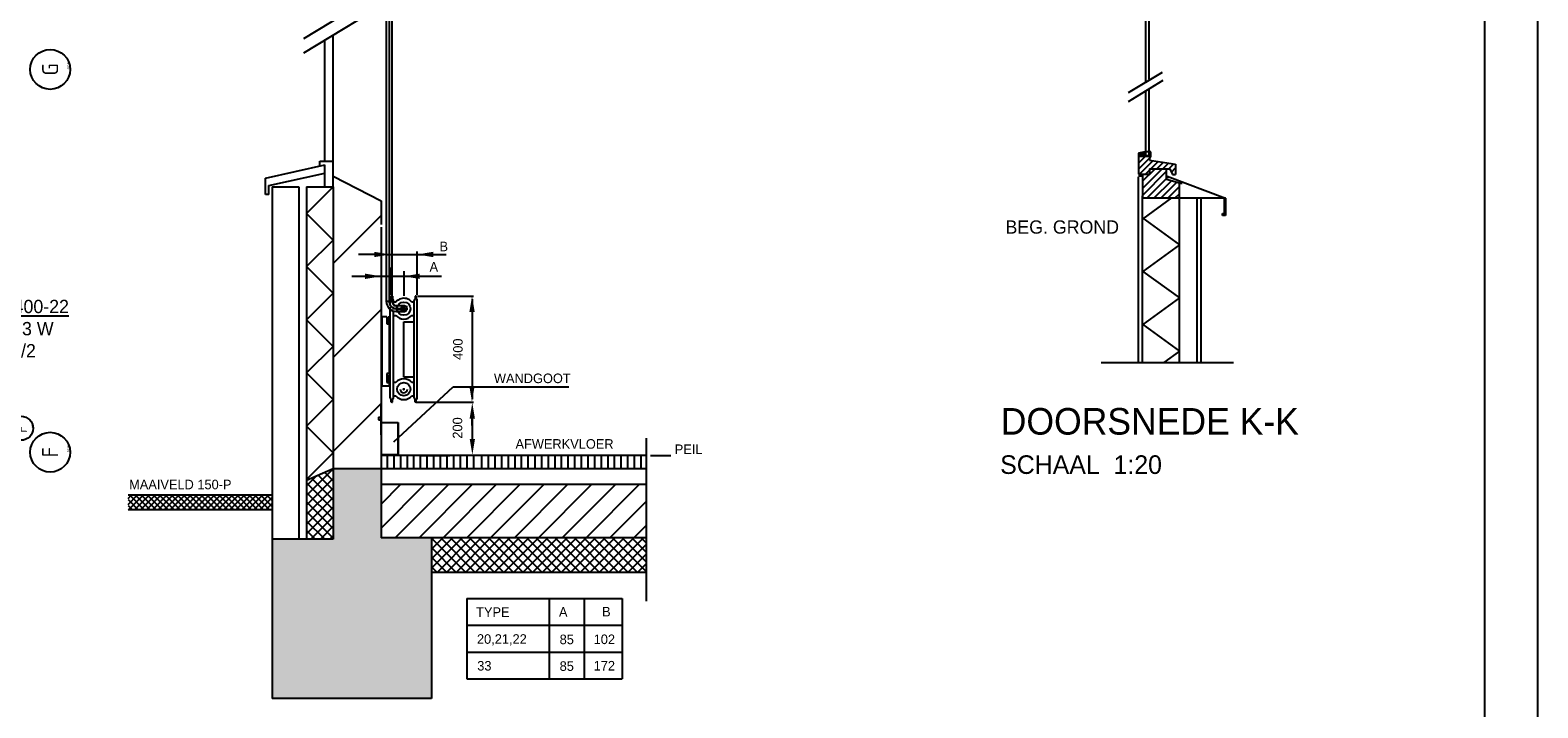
# Model space of a CAD drawing. Extents: x -866131 to -691536, y 173952 to 258052.
# Tile 158 of 160: x -719908 to -691536, y 212014 to 224759. Entities that reach past the tile are written whole.
import ezdxf
from ezdxf.enums import TextEntityAlignment as Align

# ---------------------------------------------------------------- set-up
doc = ezdxf.new("R2010")
doc.units = 0
doc.header["$LTSCALE"] = 100
for name, pattern in [('2322107', [2000, 1000, 1000]), ('CENTER2', [11.25, 7.5, -1.25, 1.25, -1.25]), ('CENTER4', [5, 3.125, -0.625, 0.625, -0.625]), ('DASHDOT', [9, 6, -1.5, 0, -1.5]), ('HIDDEN2', [4.7625, 3.175, -1.5875]), ('HIDDEN4', [0.9375, 0.625, -0.3125])]:
    doc.linetypes.add(name, pattern=pattern)
doc.layers.get('0').update_dxf_attribs({"linetype": 'CONTINUOUS'})
doc.layers.get('DEFPOINTS').update_dxf_attribs({"linetype": 'CONTINUOUS'})
for name, color, linetype in [('00KAD025', 2, 'CONTINUOUS'), ('00KAD070', 5, 'CONTINUOUS'), ('AL$7----_STRAMIEN', 1, 'DASHDOT'), ('ALN-----_BLOCKNAAM', 2, 'CONTINUOUS'), ('BL$4----', 7, 'CONTINUOUS'), ('WI561---', 1, 'CONTINUOUS'), ('WL561---', 4, 'CONTINUOUS'), ('WL561---_AANVOER', 4, 'CONTINUOUS'), ('WL561---_HARTLIJN', 7, 'CONTINUOUS'), ('WL570---', 3, 'CONTINUOUS'), ('WL570---_HARTLIJN', 7, 'CONTINUOUS'), ('WL570---_RETOUR', 3, 'CONTINUOUS'), ('WL570---_TOEVOER', 3, 'CONTINUOUS'), ('WM5233--', 1, 'CONTINUOUS')]:
    doc.layers.add(name, color=color, linetype=linetype)
doc.styles.add('BURO-018', font='BUROFONT.shx', dxfattribs={"height": 180})
doc.styles.add('BURO-025', font='BUROFONT.shx', dxfattribs={"height": 250})
doc.styles.add('BURO-035', font='BUROFONT.shx', dxfattribs={"height": 350})
doc.styles.add('BURO-050', font='BUROFONT.shx', dxfattribs={"height": 500})
doc.styles.get("Standard").update_dxf_attribs({"font": 'ISOCP'})

# ---------------------------------------------------------------- blocks, each defined once
blk = doc.blocks.new('1010')
at = {"layer": 'AL$7----_STRAMIEN', "color": 7, "linetype": 'CONTINUOUS'}
blk.add_circle((0, 750), 750, dxfattribs=at)
at = {"layer": 'ALN-----_BLOCKNAAM', "linetype": 'CONTINUOUS'}
blk.add_text('1010', height=100, dxfattribs=at).set_placement((0, 0))
blk = doc.blocks.new('CVRINFO2')
at = {"color": 0, "linetype": 'CONTINUOUS', "style": 'BURO-025'}
for tag, p in [('CV_TEXT125', (0, 0)), ('CV_TEXT225', (0, -4.17)), ('CV_TEXT325', (0, -8.33)), ('CV_TEXT425', (0, -12.5))]:
    blk.add_attdef(tag, p, '', height=2.5, dxfattribs=at)
blk = doc.blocks.new('TR-L-15')
at = {"color": 0, "linetype": 'CONTINUOUS'}
for p, q in [((-0.5, 10.65), (0.5, 10.65)), ((-0.5, -10.65), (0.5, -10.65))]:
    blk.add_line(p, q, dxfattribs=at)
at = {"layer": 'WL561---_HARTLIJN', "linetype": 'CENTER2'}
blk.add_line((-0.5, 0), (0.5, 0), dxfattribs=at)
blk = doc.blocks.new('TR-B3HSI--1-155A1B0')
at = {"color": 0, "linetype": 'CONTINUOUS'}
for p, q in [((0, 10.7), (-27.5, 10.7)), ((-27.5, 10.7), (-27.5, -10.7)), ((-27.5, -10.7), (0, -10.7))]:
    blk.add_line(p, q, dxfattribs=at)
at = {"color": 1, "linetype": 'HIDDEN4'}
blk.add_ellipse((0, 0), major_axis=(0, 10.7), ratio=1, start_param=0, end_param=3.141593, dxfattribs=at)
at = {"color": 0, "linetype": 'CONTINUOUS'}
blk.add_ellipse((0, 0), major_axis=(0, 10.7), ratio=1, start_param=3.141593, end_param=6.283185, dxfattribs=at)
at = {"layer": 'WL561---_HARTLIJN', "linetype": 'CENTER4'}
for p, q in [((-27.5, 0), (0, 0)), ((0, 14.9), (0, -14.9))]:
    blk.add_line(p, q, dxfattribs=at)
blk = doc.blocks.new('TR-B3--1-155A1B')
at = {"color": 0, "linetype": 'CONTINUOUS'}
for p, q in [((-27.5, -10.65), (-27.5, 10.65)), ((-10.65, -27.5), (10.65, -27.5))]:
    blk.add_line(p, q, dxfattribs=at)
for radius in [38.15, 16.85]:
    blk.add_arc((-27.5, -27.5), radius, 0, 90, dxfattribs=at)
at = {"layer": 'WL561---_HARTLIJN', "linetype": 'CENTER4'}
blk.add_arc((-27.5, -27.5), 27.5, 0, 90, dxfattribs=at)
blk = doc.blocks.new('TR-LUZ')
at = {"color": 0, "linetype": 'HIDDEN2'}
for centre, radius, start, end in [((0, 0), 0.5, 90, 270), ((0, 0), 0.4, 90, 270), ((0.09, 0), 0.411, 103.2521, 256.7479), ((0, 0), 0.5, 270, 90)]:
    blk.add_arc(centre, radius, start, end, dxfattribs=at)
at = {"layer": 'WL570---_HARTLIJN', "linetype": 'CENTER4'}
for p, q in [((-0.7, 0), (0.7, 0)), ((0, 0.7), (0, -0.7))]:
    blk.add_line(p, q, dxfattribs=at)

msp = doc.modelspace()

# ---------------------------------------------------------------- hatches: boundary and pattern name
at = {"layer": 'BL$4----', "linetype": 'CONTINUOUS'}
h = msp.add_hatch(dxfattribs=at)
h.set_pattern_fill('ANSI31', color=8, scale=5, style=0)
h.set_pattern_definition([(45, (-719838.625, 214019.651), (-11.22532, 11.22532), [])])
h.paths.add_polyline_path([(-699049.508, 222446.794), (-699049.508, 222388.06), (-698923.981, 222388.06), (-698923.981, 222469.377)])
h = msp.add_hatch(dxfattribs=at)
h.set_pattern_fill('ANSI31', color=8, scale=25, style=0)
h.set_pattern_definition([(45, (-735382.84, 205793.195), (-56.1266, 56.1266), [])])
h.paths.add_polyline_path([(-698461.553, 222153.06), (-698410.918, 222042.867), (-698354.508, 222042.867), (-698354.508, 222241.542), (-698842.255, 222311.661), (-698842.255, 222388.06), (-699049.508, 222388.06), (-699049.508, 222053.06), (-698843.948, 222053.06), (-698843.948, 222153.06)])
h = msp.add_hatch(dxfattribs=at)
h.set_pattern_fill('VUIL', color=8, scale=50, style=0)
h.set_pattern_definition([(45, (-720781.9, 208492.8), (-883.88, 883.88), [])])
h.paths.add_polyline_path([(-713305.099, 221680.841), (-714205.099, 222016.165), (-714205.099, 216511.165), (-713305.099, 216511.165)])
h = msp.add_hatch(dxfattribs=at)
h.set_pattern_fill('VUIL', color=8, scale=3.75, style=0)
h.set_pattern_definition([(45, (-735382.84, 205793.19), (-66.29126, 66.29126), [])])
h.paths.add_polyline_path([(-698521.535, 222153.06), (-698843.948, 222153.06), (-698843.948, 222053.06), (-698974.508, 222053.06), (-698974.508, 221603.06), (-698279.508, 221603.06), (-698279.508, 221884.678), (-698521.535, 221952.853)])
h = msp.add_hatch(dxfattribs=at)
h.set_pattern_fill('ANSI31', color=8, scale=100, style=0)
h.set_pattern_definition([(45, (-720781.85, 202977.74), (-224.5064, 224.5064), [])])
h.paths.add_polyline_path([(-713305.099, 216211.165), (-713305.099, 215212.758), (-711755.099, 215212.758), (-711755.099, 215211.165), (-708310.065, 215211.165), (-708310.065, 216211.165)])
at = {"layer": 'WL570---'}
h = msp.add_hatch(dxfattribs=at)
h.set_pattern_fill('GESTORT', color=8, scale=6, style=0)
h.set_pattern_definition([(17, (-720781.85, 202977.745), (30.94495, 95.79313), [0, -97.92, -55.44, 0, -80.64]), (48, (-720781.85, 202977.745), (-22.0987, 97.4062), [0, -96.96, 0, -98.88, 0, -79.68]), (71, (-720781.85, 202977.745), (-57.4939, 80.7157), [0, -96, 0, -57.6, -78.96])])
h.paths.add_polyline_path([(-712355.099, 215212.758), (-713305.099, 215212.758), (-713305.099, 216511.165), (-714205.099, 216511.165), (-714205.099, 215186.165), (-715355.099, 215186.165), (-715355.099, 212186.165), (-712355.099, 212186.165)])
at = {"layer": 'WL570---', "linetype": 'CONTINUOUS'}
h = msp.add_hatch(dxfattribs=at)
h.set_pattern_fill('ANSI37', color=8, scale=40, style=0)
h.set_pattern_definition([(45, (-720781.85, 208492.76), (-89.8026, 89.8026), []), (135, (-720781.85, 208492.76), (-89.8026, -89.8026), [])])
h.paths.add_polyline_path([(-714705.099, 215186.165), (-714205.099, 215186.165), (-714205.099, 216511.165), (-714705.099, 216291.386)])
at = {"layer": 'WL570---'}
h = msp.add_hatch(dxfattribs=at)
h.set_pattern_fill('ANSI37', color=8, scale=25, style=0)
h.set_pattern_definition([(45, (-719424.73, 204267.01), (-56.1266, 56.1266), []), (135, (-719424.73, 204267.01), (-56.1266, -56.1266), [])])
h.paths.add_polyline_path([(-715355.099, 215736.94), (-715355.099, 216011.165), (-718065.858, 216011.165), (-718065.858, 215736.94)])
at = {"layer": 'WL570---', "linetype": 'CONTINUOUS'}
h = msp.add_hatch(dxfattribs=at)
h.set_pattern_fill('ANSI37', color=8, scale=40, style=0)
h.set_pattern_definition([(45, (-720781.85, 202977.74), (-89.8026, 89.8026), []), (135, (-720781.85, 202977.74), (-89.8026, -89.8026), [])])
h.paths.add_polyline_path([(-708310.065, 214561.165), (-708310.065, 215211.165), (-712355.099, 215211.165), (-712355.099, 214561.165)])

# ---------------------------------------------------------------- linework, layer by layer
at = {"color": 1, "linetype": 'BYBLOCK'}
for p, q in [((-713432.523, 220540.406), (-713732.523, 220540.406)), ((-713192.176, 220540.406), (-712077.941, 220540.406)), ((-712622.523, 219777.045), (-712622.523, 220594.819)), ((-713132.523, 219777.045), (-713132.523, 220294.986)), ((-712877.523, 220226.689), (-712877.523, 219763.118)), ((-713853.635, 220129.771), (-712164.845, 220129.771)), ((-712610.636, 219757.045), (-711568.097, 219757.045)), ((-711588.097, 219697.045), (-711588.097, 217821.165)), ((-713305.099, 217150.202), (-713305.099, 217696.615)), ((-712644.642, 217761.165), (-711568.097, 217761.165)), ((-712542.523, 217761.165), (-712010.426, 217761.165)), ((-711588.405, 217322.043), (-711588.405, 217622.043)), ((-711588.405, 217455.314), (-711588.405, 217028.31)), ((-712542.523, 216761.165), (-712010.426, 216761.165))]:
    msp.add_line(p, q, dxfattribs=at)
for points in [[(-713432.523, 220590.406), (-713432.523, 220490.406), (-713132.523, 220540.406)], [(-712322.523, 220590.406), (-712322.523, 220490.406), (-712622.523, 220540.406)], [(-713605.099, 220179.771), (-713605.099, 220079.771), (-713305.099, 220129.771)], [(-712577.523, 220179.771), (-712577.523, 220079.771), (-712877.523, 220129.771)], [(-711642.252, 219459.499), (-711542.252, 219459.499), (-711592.252, 219759.499)], [(-711644.042, 218068.832), (-711544.042, 218068.832), (-711594.042, 217768.832)], [(-711638.405, 217455.314), (-711538.405, 217455.314), (-711588.405, 217755.314)], [(-711636.867, 217072.043), (-711536.867, 217072.043), (-711586.867, 216772.043)]]:
    msp.add_solid(points, dxfattribs=at)
at = {"layer": '00KAD025', "linetype": 'CONTINUOUS'}
msp.add_line((-691536.071, 173951.691), (-691536.071, 258051.691), dxfattribs=at)
at = {"layer": '00KAD070', "linetype": 'CONTINUOUS'}
msp.add_line((-692536.071, 174951.691), (-692536.071, 257051.691), dxfattribs=at)
at = {"layer": 'BL$4----', "color": 8, "linetype": 'CONTINUOUS'}
for p, q in [((-714756.41, 224602.425), (-712535.244, 225951.489)), ((-714756.41, 224333.739), (-712535.244, 225682.802)), ((-698914.051, 223792.859), (-698914.051, 225208.34)), ((-698849.513, 223835.448), (-698849.513, 225208.34)), ((-714367.291, 224563.399), (-714367.291, 222297.509)), ((-714205.099, 222016.165), (-714208.215, 224645.205)), ((-699241.204, 223588.281), (-698597.65, 223967.309)), ((-699241.204, 223415.995), (-698586.158, 223817.995)), ((-698914.051, 222402.392), (-698914.051, 223617.549)), ((-698849.513, 222402.392), (-698849.513, 223656.59)), ((-698923.981, 222469.377), (-699049.508, 222446.794)), ((-699049.508, 222446.794), (-699049.508, 222053.06)), ((-698923.981, 222388.06), (-698923.981, 222469.377)), ((-698824.118, 222469.258), (-698923.981, 222469.377)), ((-698819.611, 222469.258), (-698824.118, 222469.258)), ((-698824.118, 222469.258), (-698824.118, 222392.695)), ((-698819.611, 222368.89), (-698819.611, 222469.258)), ((-715481.165, 221978.552), (-714365.464, 222226.349)), ((-714455.44, 222207.583), (-714455.44, 222297.509)), ((-714455.44, 222297.509), (-714212.505, 222297.509)), ((-714365.464, 222072.694), (-714365.464, 222226.349)), ((-699049.508, 222388.06), (-698842.255, 222388.06)), ((-698918.747, 222388.06), (-698918.747, 222392.695)), ((-698918.747, 222392.695), (-698838.924, 222392.695)), ((-698842.255, 222388.06), (-698842.255, 222311.661)), ((-698842.255, 222311.661), (-698354.508, 222241.542)), ((-698824.118, 222392.695), (-698838.924, 222392.695)), ((-698838.924, 222392.695), (-698838.924, 222368.89)), ((-698838.924, 222368.89), (-698833.774, 222368.89)), ((-698833.774, 222375.324), (-698833.774, 222392.695)), ((-698833.774, 222368.89), (-698833.774, 222375.324)), ((-698833.774, 222375.324), (-698824.761, 222375.324)), ((-698824.761, 222375.324), (-698824.118, 222392.695)), ((-698824.761, 222375.324), (-698824.761, 222368.89)), ((-698824.761, 222368.89), (-698819.611, 222368.89)), ((-698354.508, 222241.542), (-698354.508, 222042.867)), ((-715481.165, 221668.025), (-715481.165, 221978.552)), ((-715418.182, 221838.885), (-714365.464, 222072.694)), ((-714365.464, 221811.907), (-714365.464, 222072.694)), ((-714205.099, 222016.165), (-713305.099, 221547.906)), ((-714205.099, 221811.165), (-714205.099, 222016.165)), ((-698974.508, 222013.574), (-699050.215, 222013.574)), ((-699049.968, 218507.569), (-699050.215, 222000.885)), ((-699049.508, 222053.06), (-698842.255, 222053.06)), ((-699049.508, 222053.06), (-698843.948, 222053.06)), ((-698974.508, 222053.06), (-698974.508, 221603.06)), ((-698843.948, 222153.06), (-698461.553, 222153.06)), ((-698843.948, 222153.06), (-698843.948, 222053.06)), ((-698521.535, 221952.853), (-698521.535, 222153.06)), ((-698279.508, 221884.678), (-698521.535, 221952.853)), ((-698513.302, 221991.92), (-698513.302, 222016.303)), ((-698513.302, 222016.303), (-697415.467, 221601.794)), ((-698488.906, 221983.793), (-698513.302, 221991.92)), ((-698461.553, 222153.06), (-698410.918, 222042.867)), ((-698410.918, 222042.867), (-698354.508, 222042.867)), ((-698279.508, 221884.678), (-698230.215, 221884.678)), ((-698279.508, 221603.06), (-698279.508, 221884.678)), ((-715418.182, 221668.025), (-715481.165, 221668.025)), ((-715418.182, 221668.025), (-715418.182, 221838.885)), ((-715355.099, 221813.035), (-715355.099, 215186.165)), ((-715355.099, 221813.035), (-714855.099, 221812.222)), ((-714855.099, 221813.035), (-714855.099, 215186.165)), ((-714705.099, 221813.035), (-714705.099, 215186.165)), ((-714705.099, 221811.978), (-714205.099, 221811.165)), ((-714205.099, 221811.165), (-714705.099, 221311.165)), ((-714205.099, 221813.035), (-714205.099, 216511.165)), ((-698975.215, 218507.569), (-698975.215, 221641.872)), ((-698974.508, 221603.06), (-698279.508, 221603.06)), ((-698432.482, 221603.06), (-698971.354, 221213.216)), ((-698280.215, 218507.569), (-698280.215, 221594.657)), ((-697415.467, 221601.794), (-698270.103, 221601.794)), ((-697949.056, 218507.569), (-697948.631, 221601.794)), ((-697873.775, 218507.569), (-697873.775, 221601.794)), ((-697431.732, 221288.881), (-697431.732, 221601.794)), ((-697415.467, 221601.794), (-697415.467, 221272.626)), ((-714705.099, 221311.165), (-714205.099, 220811.165)), ((-713305.099, 221547.906), (-713305.099, 221106.165)), ((-697468.326, 221309.2), (-697447.996, 221309.2)), ((-697468.326, 221272.626), (-697468.326, 221309.2)), ((-697447.996, 221309.2), (-697447.996, 221288.881)), ((-713305.099, 221056.165), (-713305.099, 216511.165)), ((-698971.354, 221222.022), (-698280.215, 220722.022)), ((-697415.467, 221272.626), (-697468.326, 221272.626)), ((-697447.996, 221288.881), (-697431.732, 221288.881)), ((-714205.099, 220811.165), (-714705.099, 220311.165)), ((-698280.215, 220722.022), (-698971.354, 220222.022)), ((-714705.099, 220311.165), (-714205.099, 219811.165)), ((-698971.354, 220222.022), (-698280.215, 219722.022)), ((-714205.099, 219811.165), (-714705.099, 219311.165)), ((-698280.215, 219722.022), (-698971.354, 219222.022)), ((-714705.099, 219311.165), (-714205.099, 218811.165)), ((-698971.354, 219222.022), (-698280.215, 218722.022)), ((-714205.099, 218811.165), (-714705.099, 218311.165)), ((-699752.743, 218507.569), (-697261.184, 218507.569)), ((-698280.215, 218722.022), (-698576.65, 218507.569)), ((-714705.099, 218311.165), (-714205.099, 217811.165)), ((-714205.099, 217811.165), (-714705.099, 217311.165)), ((-713355.099, 217479.402), (-713305.099, 217479.402)), ((-713355.099, 217479.402), (-713355.099, 217429.402)), ((-713355.099, 217429.402), (-713305.099, 217429.402)), ((-713305.099, 217379.402), (-712980.099, 217379.402)), ((-712980.099, 217379.402), (-712980.099, 216779.402)), ((-714705.099, 217311.165), (-714205.099, 216811.165)), ((-708310.065, 214018.83), (-708310.065, 217086.859)), ((-714205.099, 216811.165), (-714705.099, 216311.165)), ((-713305.099, 216779.402), (-712980.099, 216779.402)), ((-714205.099, 216511.165), (-714705.099, 216291.386)), ((-708310.065, 216511.165), (-714205.099, 216511.165)), ((-714205.099, 216511.165), (-714205.099, 215186.165)), ((-708310.065, 216761.165), (-713305.099, 216761.165)), ((-713305.099, 216511.165), (-713305.099, 215212.758)), ((-708310.065, 216211.165), (-713305.099, 216211.165)), ((-714205.099, 215186.165), (-715355.099, 215186.165)), ((-715355.099, 215186.165), (-715355.099, 212186.165)), ((-712355.099, 215212.758), (-713305.099, 215212.758)), ((-712355.099, 215212.758), (-712355.099, 212186.165)), ((-708310.065, 215211.165), (-712355.099, 215211.165)), ((-708310.065, 214561.165), (-712355.099, 214561.165)), ((-711692.145, 214070.044), (-708770.555, 214070.044)), ((-711692.145, 214070.044), (-711692.145, 212559.861)), ((-710138.558, 214070.044), (-710138.558, 212559.861)), ((-709480.547, 214070.044), (-709480.547, 212559.861)), ((-708770.555, 214070.044), (-708770.555, 212559.861)), ((-711692.145, 213570.044), (-708770.555, 213570.044)), ((-711692.145, 213059.861), (-708770.555, 213059.861)), ((-711692.145, 212559.861), (-708770.555, 212559.861)), ((-712355.099, 212186.165), (-715355.099, 212186.165))]:
    msp.add_line(p, q, dxfattribs=at)
at = {"layer": 'BL$4----'}
msp.add_line((-715355.099, 215736.375), (-715355.099, 215736.375), dxfattribs=at)
at = {"layer": 'DEFPOINTS', "color": 0, "linetype": 'BYBLOCK'}
for p in [(-713305.099, 220067.421), (-713132.523, 219677.045), (-712630.636, 219757.045), (-712622.523, 219677.045), (-713305.099, 219521.008), (-712664.642, 217761.165), (-712642.523, 217761.165), (-711594.042, 217768.832), (-712642.523, 216761.165), (-712110.426, 216761.165)]:
    msp.add_point(p, dxfattribs=at)
at = {"layer": 'WL561---'}
msp.add_line((-713132.523, 219677.045), (-713132.523, 219661.6), dxfattribs=at)
at = {"layer": 'WL561---', "linetype": '2322107'}
msp.add_line((-712824.273, 219574.579), (-712824.273, 219521.909), dxfattribs=at)
at = {"layer": 'WL561---', "color": 1}
for p, q in [((-713063.431, 217018.014), (-711948.058, 218051.27)), ((-711948.058, 218051.27), (-709772.555, 218051.27))]:
    msp.add_line(p, q, dxfattribs=at)
at = {"layer": 'WL561---', "color": 3}
for p, q in [((-713305.464, 217376.034), (-713305.464, 216777.076)), ((-712980.099, 217376.034), (-713305.464, 217376.034)), ((-712980.099, 216779.402), (-712980.099, 217376.034)), ((-713305.099, 216779.402), (-712980.099, 216779.402))]:
    msp.add_line(p, q, dxfattribs=at)
at = {"layer": 'WL570---'}
for p, q in [((-698914.051, 222402.392), (-698849.513, 222402.392)), ((-713112.523, 219757.045), (-713112.523, 219705.33)), ((-713112.523, 219757.045), (-713092.523, 219757.045)), ((-713102.523, 219757.045), (-713112.523, 219757.045)), ((-713092.523, 219757.045), (-713092.523, 219705.33)), ((-713072.523, 219597.479), (-713072.523, 219677.045)), ((-713027.773, 219645.662), (-713071.898, 219645.662)), ((-712682.352, 219645.662), (-712727.272, 219645.662)), ((-712682.523, 217841.165), (-712682.523, 219677.045)), ((-712652.523, 219757.045), (-712662.523, 219757.045)), ((-712662.523, 219757.045), (-712642.523, 219757.045)), ((-712662.523, 219757.045), (-712662.523, 219705.33)), ((-712642.523, 219757.045), (-712642.523, 219705.33)), ((-712622.523, 217841.165), (-712622.523, 219677.045)), ((-713199.246, 219367.472), (-713291.195, 219367.472)), ((-713291.195, 219367.472), (-713291.195, 218068.997)), ((-713199.246, 219367.472), (-713199.246, 219235.018)), ((-713132.523, 219359.105), (-713172.523, 219359.105)), ((-713172.523, 219259.105), (-713172.523, 219359.105)), ((-713132.523, 217841.554), (-713132.523, 219510.459)), ((-713072.523, 217841.554), (-713072.523, 219482.978)), ((-713071.898, 219395.126), (-713026.746, 219395.126)), ((-712728.3, 219395.126), (-712682.352, 219395.126)), ((-713199.246, 219235.018), (-713172.311, 219235.018)), ((-713132.523, 219259.105), (-713172.523, 219259.105)), ((-713172.311, 219235.018), (-713172.311, 219259.105)), ((-713152.523, 219259.105), (-713152.523, 218299.698)), ((-712875.74, 219270.88), (-712682.523, 219270.88)), ((-712875.74, 218231.143), (-712875.74, 219270.88)), ((-713152.523, 218299.698), (-713199.246, 218299.698)), ((-713199.246, 218299.698), (-713199.246, 218135.018)), ((-713132.523, 218259.105), (-713172.523, 218259.105)), ((-713172.523, 218259.105), (-713172.523, 218159.105)), ((-712682.523, 218231.143), (-712875.74, 218231.143)), ((-713291.195, 218068.997), (-713152.523, 218068.997)), ((-713199.246, 218135.018), (-713172.437, 218135.018)), ((-713132.523, 218159.105), (-713172.523, 218159.105)), ((-713172.437, 218135.018), (-713172.437, 218159.105)), ((-713152.523, 218159.105), (-713152.523, 218068.997)), ((-713027.773, 218131.005), (-713071.898, 218131.005)), ((-712682.352, 218131.005), (-712727.272, 218131.005)), ((-713112.523, 217761.165), (-713112.523, 217812.88)), ((-713092.523, 217761.165), (-713112.523, 217761.165)), ((-713102.523, 217761.165), (-713092.523, 217761.165)), ((-713092.523, 217761.165), (-713092.523, 217812.88)), ((-713071.898, 217880.469), (-713026.746, 217880.469)), ((-712728.3, 217880.469), (-712682.352, 217880.469)), ((-712662.523, 217761.165), (-712662.523, 217812.88)), ((-712642.523, 217761.165), (-712662.523, 217761.165)), ((-712652.523, 217761.165), (-712642.523, 217761.165)), ((-712642.523, 217761.165), (-712642.523, 217812.88))]:
    msp.add_line(p, q, dxfattribs=at)
at = {"layer": 'WL570---', "color": 1}
for p, q in [((-713132.523, 219583.739), (-713132.523, 219643.28)), ((-713132.523, 219510.459), (-713132.523, 219553.969)), ((-713072.523, 219503.589), (-713072.523, 219553.969))]:
    msp.add_line(p, q, dxfattribs=at)
at = {"layer": 'WL570---', "color": 8, "linetype": 'CONTINUOUS'}
for p, q in [((-713185.369, 216511.165), (-713185.369, 216761.165)), ((-713060.369, 216511.165), (-713060.369, 216761.165)), ((-712935.369, 216511.165), (-712935.369, 216761.165)), ((-712810.369, 216511.165), (-712810.369, 216761.165)), ((-712685.369, 216511.165), (-712685.369, 216761.165)), ((-712560.369, 216511.165), (-712560.369, 216761.165)), ((-712435.369, 216511.165), (-712435.369, 216761.165)), ((-712310.369, 216511.165), (-712310.369, 216761.165)), ((-712185.369, 216511.165), (-712185.369, 216761.165)), ((-712060.369, 216511.165), (-712060.369, 216761.165)), ((-711935.369, 216511.165), (-711935.369, 216761.165)), ((-711810.369, 216511.165), (-711810.369, 216761.165)), ((-711685.369, 216511.165), (-711685.369, 216761.165)), ((-711560.369, 216511.165), (-711560.369, 216761.165)), ((-711408.967, 216511.165), (-711408.967, 216761.165)), ((-711283.967, 216511.165), (-711283.967, 216761.165)), ((-711158.967, 216511.165), (-711158.967, 216761.165)), ((-711033.967, 216511.165), (-711033.967, 216761.165)), ((-710908.967, 216511.165), (-710908.967, 216761.165)), ((-710783.967, 216511.165), (-710783.967, 216761.165)), ((-710658.967, 216511.165), (-710658.967, 216761.165)), ((-710533.967, 216511.165), (-710533.967, 216761.165)), ((-710405.968, 216511.165), (-710405.968, 216761.165)), ((-710280.968, 216511.165), (-710280.968, 216761.165)), ((-710155.968, 216511.165), (-710155.968, 216761.165)), ((-710030.968, 216511.165), (-710030.968, 216761.165)), ((-709908.967, 216511.165), (-709908.967, 216761.165)), ((-709783.967, 216511.165), (-709783.967, 216761.165)), ((-709658.967, 216511.165), (-709658.967, 216761.165)), ((-709533.967, 216511.165), (-709533.967, 216761.165)), ((-709408.967, 216511.165), (-709408.967, 216761.165)), ((-709283.967, 216511.165), (-709283.967, 216761.165)), ((-709158.967, 216511.165), (-709158.967, 216761.165)), ((-709033.967, 216511.165), (-709033.967, 216761.165)), ((-708908.967, 216511.165), (-708908.967, 216761.165)), ((-708783.967, 216511.165), (-708783.967, 216761.165)), ((-708658.967, 216511.165), (-708658.967, 216761.165)), ((-708533.967, 216511.165), (-708533.967, 216761.165)), ((-708408.967, 216511.165), (-708408.967, 216761.165)), ((-714587.501, 215199.331), (-714587.501, 215199.331)), ((-714568.186, 215182.099), (-714568.186, 215182.099)), ((-712405.406, 215214.151), (-712405.406, 215214.151)), ((-711852.675, 215178.779), (-711852.675, 215178.779)), ((-711763.352, 215179.038), (-711763.352, 215179.038))]:
    msp.add_line(p, q, dxfattribs=at)
at = {"layer": 'WL570---', "color": 8}
for p, q in [((-715355.099, 216011.165), (-718065.858, 216011.165)), ((-715355.099, 215736.375), (-718065.858, 215736.375))]:
    msp.add_line(p, q, dxfattribs=at)
at = {"layer": 'WL570---', "const_width": 23.75}
for points in [[(-712890.648, 219521.008, 1), (-712864.398, 219521.008, 1)], [(-712890.648, 218006.351, 1), (-712864.398, 218006.351, 1)]]:
    msp.add_lwpolyline(points, format="xyb", close=True, dxfattribs=at)
at = {"layer": 'WL570---'}
for centre in [(-712877.523, 219521.008), (-712877.523, 218006.351)]:
    msp.add_circle(centre, 125, dxfattribs=at)
for centre, radius, start, end in [((-713102.523, 219677.045), 30, 109.4712206, 180), ((-713102.523, 219677.045), 30, 0, 70.5287794), ((-712877.523, 219521.008), 195.228, 106.6083165, 140.3194702), ((-712877.523, 219521.008), 195.228, 39.6805298, 75.3293102), ((-712652.523, 219677.045), 30, 109.4712206, 180), ((-712652.523, 219677.045), 30, 0, 70.5287794), ((-712877.523, 219521.008), 195.228, 220.1503747, 319.8496253), ((-712877.523, 218006.351), 195.228, 39.6805298, 140.3194702), ((-712877.523, 218006.351), 67.25, 180, 0), ((-713102.523, 217841.165), 30, 180, 250.5287794), ((-713102.523, 217841.165), 30, 289.4712206, 0), ((-712877.523, 218006.351), 195.228, 220.1503747, 319.8496253), ((-712652.523, 217841.165), 30, 180, 250.5287794), ((-712652.523, 217841.165), 30, 289.4712206, 0)]:
    msp.add_arc(centre, radius, start, end, dxfattribs=at)
at = {"layer": 'WL570---', "color": 1}
msp.add_arc((-712877.523, 219521.008), 195.228, 75.3293102, 106.6083165, dxfattribs=at)
at = {"layer": 'WL570---'}
msp.add_point((-712877.523, 219521.008), dxfattribs=at)
at = {"layer": 'WM5233--'}
msp.add_line((-708236.456, 216761.165), (-707852.961, 216761.165), dxfattribs=at)

# ---------------------------------------------------------------- block references
at = {"layer": 'AL$7----_STRAMIEN'}
ref = msp.add_blockref('1010', (-719157.232, 224021.228), dxfattribs=dict(at, xscale=0.5, yscale=0.5, zscale=0.5, rotation=90))
ref.add_attrib('STR-NAAM', 'G', dxfattribs={"color": 3, "linetype": 'CONTINUOUS', "height": 300, "rotation": 90}).set_placement((-719532.232, 224021.228), align=Align.MIDDLE)
ref = msp.add_blockref('1010', (-719851.201, 217271.228), dxfattribs=dict(at, xscale=0.3, yscale=0.3, zscale=0.3, rotation=90))
ref.add_attrib('STR-NAAM', "F'", dxfattribs={"color": 3, "linetype": 'CONTINUOUS', "height": 180, "rotation": 90}).set_placement((-720076.201, 217271.228), align=Align.MIDDLE)
ref = msp.add_blockref('1010', (-719157.232, 216821.228), dxfattribs=dict(at, xscale=0.5, yscale=0.5, zscale=0.5, rotation=90))
ref.add_attrib('STR-NAAM', 'F', dxfattribs={"color": 3, "linetype": 'CONTINUOUS', "height": 300, "rotation": 90}).set_placement((-719532.232, 216821.228), align=Align.MIDDLE)
at = {"layer": 'WI561---'}
ref = msp.add_blockref('CVRINFO2', (-721074.342, 219437.337, 120), dxfattribs=dict(at, xscale=100, yscale=100, zscale=100))
ref.add_attrib('CV_TEXT125', '%%u2240-400-22', (-721074.342, 219437.337, 120), dxfattribs={"layer": '0', "color": 2, "linetype": 'CONTINUOUS', "height": 250, "style": 'BURO-025'})
ref.add_attrib('CV_TEXT225', 'Q=4173 W', (-721074.342, 219020.671, 120), dxfattribs={"layer": '0', "color": 2, "linetype": 'CONTINUOUS', "height": 250, "style": 'BURO-025'})
ref.add_attrib('CV_TEXT325', 'ThV=1/2', (-721074.342, 218604.004, 120), dxfattribs={"layer": '0', "color": 2, "linetype": 'CONTINUOUS', "height": 250, "style": 'BURO-025'})
at = {"layer": 'WL561---_AANVOER', "linetype": '2322107', "yscale": 5, "zscale": 5}
for name, p, xscale, rotation in [('TR-L-15', (-713152.523, 222467.706), 5618.274640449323, 270), ('TR-B3--1-155A1B', (-713152.523, 219521.008), 5, 180), ('TR-L-15', (-712952.456, 219521.008), 150.2849526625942, 180)]:
    msp.add_blockref(name, p, dxfattribs=dict(at, xscale=xscale, rotation=rotation))
at = {"layer": 'WL561---_AANVOER', "linetype": '2322107', "xscale": 5, "yscale": 5, "zscale": 5}
msp.add_blockref('TR-B3HSI--1-155A1B0', (-712877.523, 219521.008), dxfattribs=at)
at = {"layer": 'WL561---_AANVOER', "color": 1, "linetype": '2322107', "xscale": 106.5, "yscale": 106.5, "zscale": 106.5}
msp.add_blockref('TR-LUZ', (-712877.523, 219521.008), dxfattribs=at)

# ---------------------------------------------------------------- texts
at = {"color": 1, "linetype": 'BYBLOCK', "char_height": 180, "attachment_point": 5, "rotation": 90, "style": 'BURO-018'}
for s, insert in [('\\A1;400', (-711858.215, 218759.105)), ('200', (-711865.787, 217277.089))]:
    msp.add_mtext(s, dxfattribs=dict(at, insert=insert))
at = {"layer": 'BL$4----', "color": 1, "style": 'BURO-018'}
for s, p in [('B', (-712205.25, 220600.682)), ('A', (-712392.531, 220217.824)), ('TYPE', (-711515.462, 213723.464)), ('A', (-709957.494, 213727.469)), ('B', (-709145.073, 213732.22)), ('20,21,22', (-711499.984, 213217.659)), ('85', (-709943.945, 213210.362)), ('102', (-709303.969, 213212.697)), ('33', (-711494.728, 212714.481)), ('85', (-709943.945, 212708.644)), ('172', (-709303.969, 212715.065))]:
    msp.add_text(s, height=180, dxfattribs=at).set_placement(p)
at = {"layer": 'WL561---', "color": 2, "style": 'BURO-025'}
msp.add_text('BEG. GROND', height=250, dxfattribs=at).set_placement((-701553.781, 220931.86))
at = {"layer": 'WL561---', "color": 1, "style": 'BURO-018'}
msp.add_text('WANDGOOT', height=180, dxfattribs=at).set_placement((-711180.951, 218120.635))
at = {"layer": 'WL570---', "color": 1, "linetype": 'CONTINUOUS', "style": 'BURO-018'}
for s, p in [('AFWERKVLOER', (-710775.083, 216887.377)), ('MAAIVELD 150-P', (-718045.934, 216123.904))]:
    msp.add_text(s, height=180, dxfattribs=at).set_placement(p)
at = {"layer": 'WL570---_RETOUR', "color": 4, "style": 'BURO-050'}
msp.add_text('DOORSNEDE K-K', height=500, dxfattribs=at).set_placement((-701643.361, 217152.505))
at = {"layer": 'WL570---_RETOUR', "color": 3, "style": 'BURO-035'}
msp.add_text('SCHAAL  1:20', height=350, dxfattribs=at).set_placement((-701653.759, 216412.856))
at = {"layer": 'WL570---_TOEVOER', "color": 1, "linetype": 'CONTINUOUS', "style": 'BURO-018'}
msp.add_text('PEIL', height=180, dxfattribs=at).set_placement((-707778.326, 216786.784))

doc.saveas('drawing.dxf')
